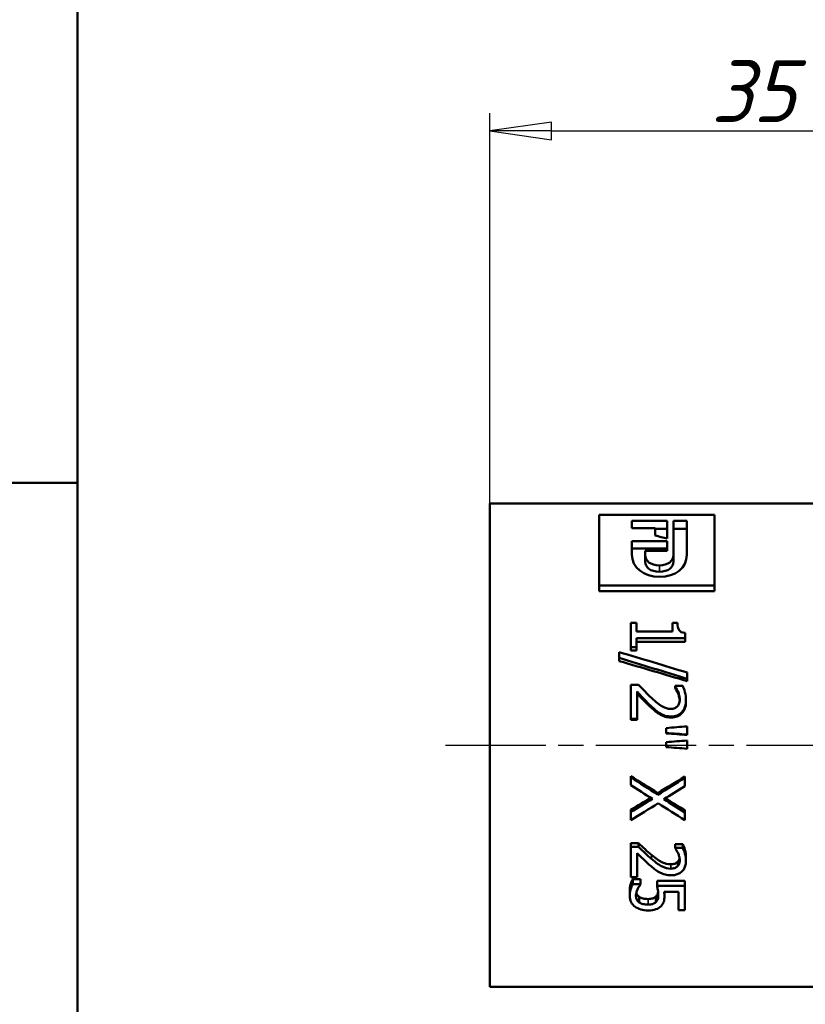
# Model space of a CAD drawing. Header units: millimetres. Extents: x -134 to 755, y -69 to 356.
# Tile 7 of 11: x 17 to 61, y 203 to 258. Entities that reach past the tile are written whole.
import ezdxf
from ezdxf.enums import TextEntityAlignment as Align

# ---------------------------------------------------------------- set-up
doc = ezdxf.new("R2010")
doc.units = ezdxf.units.MM
doc.linetypes.add('CHAIN', pattern=[0.7087, 0.4724, -0.0591, 0.1181, -0.0591])
for name, color, linetype, lineweight in [('Видимые тонкие (ГОСТ)', 7, 'Continuous', 35), ('Видимый контур (ГОСТ)', 7, 'Continuous', 50), ('Кромка (ГОСТ)', 7, 'Continuous', 50), ('Обозначение (ГОСТ)', 7, 'Continuous', 25), ('Осевая линия (ГОСТ)', 7, 'Continuous', 25), ('Размер (ГОСТ)', 7, 'Continuous', 25), ('Эскизная геометрия (ГОСТ)', 7, 'Continuous', 50)]:
    doc.layers.add(name, color=color, linetype=linetype, lineweight=lineweight)
doc.styles.get("Standard").update_dxf_attribs({"font": 'GOST Common Italic.ttf'})
doc.styles.add('Обычный текст (ГОСТ)', font='GOST Common Italic.ttf')
doc.dimstyles.new('Обычный (ГОСТ)', dxfattribs={"dimtxt": 3.5, "dimasz": 3.5, "dimexe": 1, "dimexo": 0, "dimgap": 0.5, "dimtad": 1, "dimrnd": 1e-08, "dimtxsty": 'Обычный текст (ГОСТ)', "dimblk": 'Filled-1', "dimcen": 0.09, "dimdle": 15, "dimclrd": 256, "dimclre": 256, "dimclrt": 256, "dimazin": 2, "dimtfac": 0.714286, "dimtdec": 3, "dimtmove": 0, "dimatfit": 3, "dimfxl": 1, "dimtolj": 1, "dimlwd": 25, "dimlwe": 25, "dimarcsym": 0})

# ---------------------------------------------------------------- blocks, each defined once
blk = doc.blocks.new('ГОСТ - Доп. графы 2')
at = {"layer": 'Эскизная геометрия (ГОСТ)'}
blk.add_line((-12, 60), (0, 60), dxfattribs=at)
at = {"layer": 'Обозначение (ГОСТ)', "lineweight": 30, "width": 0.8, "flags": 17}
for tag, p in [('Первичная_применяемость', (-3.651, 90.027)), ('Справочный_номер', (-3.551, 30.017))]:
    blk.add_attdef(tag, text='', height=3.17, rotation=90, dxfattribs=at).set_placement(p, align=Align.MIDDLE_CENTER)
blk = doc.blocks.new('Рамки ГОСТ_ граница 297x210')
at = {"layer": 'Кромка (ГОСТ)'}
blk.add_line((20, 292), (20, 5), dxfattribs=at)
blk = doc.blocks.new('Filled-1')
at = {"color": 0}
for p, q in [((0, 0), (-1, 0.143)), ((-1, 0.143), (-1, -0.143)), ((-1, 0), (0, 0)), ((-1, -0.143), (0, 0))]:
    blk.add_line(p, q, dxfattribs=at)
at = {"color": 0, "flags": 128}
blk.add_lwpolyline([(-1, -0.143), (0, 0), (-1, 0.143), (-1, -0.143)], dxfattribs=at)
at = {"color": 0}
blk.add_solid([(-1, -0.143), (0, 0), (-1, 0.143), (-1, -0.143)], dxfattribs=at)
blk = doc.blocks.new('*D8')
at = {"layer": 'Defpoints', "color": 0, "linetype": 'Continuous', "transparency": 16777216}
for p in [(78.28, 251.865), (43.28, 230.823), (78.28, 224.167)]:
    blk.add_point(p, dxfattribs=at)
at = {"layer": 'Размер (ГОСТ)', "linetype": 'Continuous', "lineweight": 25, "transparency": 16777216}
for p, q in [((43.28, 230.823), (43.28, 252.865)), ((78.28, 224.167), (78.28, 252.865)), ((46.78, 251.865), (74.78, 251.865))]:
    blk.add_line(p, q, dxfattribs=at)
at = {"layer": 'Размер (ГОСТ)', "linetype": 'Continuous', "lineweight": 25, "transparency": 16777216, "xscale": 3.5, "yscale": 3.5, "zscale": 3.5, "rotation": 180}
blk.add_blockref('Filled-1', (43.28, 251.865), dxfattribs=at)
at = {"layer": 'Размер (ГОСТ)', "linetype": 'Continuous', "lineweight": 25, "transparency": 16777216, "xscale": 3.5, "yscale": 3.5, "zscale": 3.5}
blk.add_blockref('Filled-1', (78.28, 251.865), dxfattribs=at)
at = {"layer": 'Размер (ГОСТ)', "linetype": 'Continuous', "lineweight": 25, "transparency": 16777216, "insert": (55.781, 255.865), "char_height": 3.5, "attachment_point": 1, "style": 'Обычный текст (ГОСТ)'}
blk.add_mtext('\\A1;35', dxfattribs=at)

msp = doc.modelspace()

# ---------------------------------------------------------------- linework, layer by layer
at = {"layer": 'Видимые тонкие (ГОСТ)'}
for p, q in [((52.863, 226.973), (52.863, 227.332)), ((53.528, 218.742), (53.528, 218.799)), ((52.419, 210.977), (52.419, 210.75)), ((53.506, 210.447), (53.506, 210.2)), ((53.889, 210.578), (53.889, 210.337)), ((52.224, 208.487), (52.224, 208.169))]:
    msp.add_line(p, q, dxfattribs=at)
at = {"layer": 'Видимый контур (ГОСТ)'}
for p, q in [((43.28, 203.523), (43.28, 230.823)), ((43.28, 230.823), (68.28, 230.823)), ((49.468, 230.19), (55.968, 230.19)), ((49.468, 230.19), (49.468, 226.199)), ((51.307, 229.85), (53.304, 229.85)), ((51.307, 229.85), (51.307, 229.432)), ((53.304, 228.848), (53.304, 229.85)), ((53.657, 229.85), (53.657, 227.924)), ((53.657, 229.85), (54.41, 229.85)), ((54.41, 227.933), (54.41, 229.85)), ((55.968, 226.199), (55.968, 230.19)), ((52.629, 229.432), (51.307, 229.432)), ((52.629, 229.432), (52.629, 229.013)), ((53.304, 229.402), (52.629, 229.402)), ((54.41, 229.402), (53.657, 229.402)), ((51.307, 228.691), (53.304, 228.691)), ((51.307, 228.691), (51.307, 227.945)), ((53.304, 228.155), (53.304, 228.691)), ((53.304, 228.284), (51.307, 228.284)), ((52.069, 227.924), (52.069, 228.155)), ((53.304, 228.155), (52.069, 228.155)), ((52.069, 227.544), (52.069, 227.924)), ((53.657, 227.544), (53.657, 227.924)), ((55.968, 226.199), (49.468, 226.199)), ((49.468, 225.88), (49.468, 226.199)), ((55.968, 225.88), (49.468, 225.88)), ((55.968, 225.88), (55.968, 226.199)), ((51.253, 224.094), (51.564, 224.094)), ((51.253, 224.094), (51.253, 222.711)), ((51.564, 223.588), (51.564, 224.094)), ((51.564, 223.588), (53.607, 223.588)), ((53.607, 224.094), (53.886, 224.094)), ((53.607, 224.094), (53.607, 223.588)), ((51.564, 222.711), (51.564, 223.223)), ((54.311, 223.223), (51.564, 223.223)), ((54.311, 223.009), (51.564, 223.009)), ((54.311, 223.223), (54.311, 223.518)), ((54.311, 223.009), (54.311, 223.223)), ((51.564, 222.711), (51.253, 222.711)), ((51.253, 222.516), (51.253, 222.711)), ((51.564, 222.516), (51.253, 222.516)), ((51.564, 222.516), (51.564, 222.711)), ((50.591, 222.434), (50.591, 222.1)), ((50.591, 221.926), (50.591, 222.1)), ((54.437, 220.923), (54.437, 221.273)), ((54.437, 220.791), (54.437, 220.923)), ((51.253, 220.587), (51.685, 220.587)), ((51.253, 220.587), (51.253, 218.669)), ((53.748, 220.522), (54.183, 220.522)), ((53.748, 220.522), (53.748, 220.5)), ((53.748, 220.382), (53.748, 220.5)), ((51.606, 218.669), (51.606, 220.2)), ((53.916, 220.093), (53.916, 220.2)), ((54.365, 219.64), (54.365, 219.731)), ((52.397, 219.302), (52.397, 219.38)), ((51.606, 218.669), (51.253, 218.669)), ((51.253, 218.616), (51.253, 218.669)), ((51.606, 218.616), (51.253, 218.616)), ((51.606, 218.616), (51.606, 218.669)), ((52.918, 218.898), (52.918, 218.962)), ((53.251, 218.146), (53.251, 217.868)), ((54.437, 217.776), (54.437, 218.238)), ((53.251, 217.843), (53.251, 217.868)), ((54.437, 217.754), (54.437, 217.776)), ((53.251, 217.348), (53.251, 217.069)), ((54.437, 216.977), (54.437, 217.44)), ((51.253, 215.43), (51.253, 215.366)), ((51.253, 215.366), (51.253, 214.918)), ((54.301, 215.401), (54.301, 215.336)), ((54.301, 214.86), (54.301, 215.336)), ((52.78, 214.473), (52.78, 214.374)), ((51.253, 213.536), (51.253, 213.403)), ((51.253, 213.403), (51.253, 212.941)), ((54.301, 213.51), (54.301, 213.375)), ((54.301, 212.941), (54.301, 213.375)), ((51.253, 211.642), (51.685, 211.642)), ((51.253, 211.642), (51.253, 211.439)), ((51.253, 211.439), (51.685, 211.439)), ((51.253, 211.439), (51.253, 209.718)), ((51.685, 211.642), (51.685, 211.439)), ((53.748, 211.583), (54.183, 211.583)), ((53.748, 211.583), (53.748, 211.379)), ((53.748, 211.379), (54.183, 211.379)), ((53.748, 211.379), (53.748, 211.358)), ((54.183, 211.583), (54.183, 211.379)), ((51.606, 209.718), (51.606, 211.079)), ((54.365, 210.881), (54.365, 210.65)), ((51.606, 209.718), (51.253, 209.718)), ((51.362, 209.611), (51.794, 209.611)), ((51.362, 209.611), (51.362, 209.334)), ((51.362, 209.334), (51.794, 209.334)), ((51.794, 209.611), (51.794, 209.334)), ((51.794, 209.309), (51.794, 209.334)), ((52.73, 209.507), (54.301, 209.507)), ((52.73, 209.507), (52.73, 209.226)), ((52.73, 209.226), (54.301, 209.226)), ((54.301, 209.507), (54.301, 209.226)), ((54.301, 207.855), (54.301, 209.226)), ((51.189, 208.96), (51.189, 208.66)), ((51.727, 208.608), (51.727, 208.294)), ((52.663, 208.621), (52.663, 208.308)), ((53.943, 208.892), (53.13, 208.892)), ((53.148, 208.892), (53.148, 208.662)), ((53.943, 208.892), (53.943, 207.855)), ((54.301, 207.855), (53.943, 207.855)), ((43.28, 203.523), (68.28, 203.523))]:
    msp.add_line(p, q, dxfattribs=at)
for points in [[(53.304, 228.848), (53.079, 228.904), (52.854, 228.959), (52.629, 229.013)], [(52.868, 226.68), (51.972, 226.68), (51.307, 227.201), (51.307, 227.945)], [(52.069, 227.924), (52.069, 227.581), (52.354, 227.332), (52.863, 227.332)], [(52.863, 226.973), (52.354, 226.973), (52.069, 227.213), (52.069, 227.544)], [(52.863, 227.332), (53.36, 227.332), (53.657, 227.581), (53.657, 227.924)], [(53.657, 227.544), (53.657, 227.213), (53.36, 226.973), (52.863, 226.973)], [(54.41, 227.933), (54.41, 227.193), (53.772, 226.68), (52.868, 226.68)], [(50.591, 222.434), (51.873, 222.053), (53.155, 221.666), (54.437, 221.273)], [(54.437, 220.923), (53.155, 221.321), (51.873, 221.714), (50.591, 222.1)], [(54.437, 220.791), (53.155, 221.174), (51.873, 221.553), (50.591, 221.926)], [(53.251, 218.146), (53.647, 218.177), (54.042, 218.208), (54.437, 218.238)], [(54.437, 217.776), (54.042, 217.806), (53.647, 217.837), (53.251, 217.868)], [(54.437, 217.754), (54.042, 217.784), (53.647, 217.814), (53.251, 217.843)], [(53.251, 217.348), (53.647, 217.379), (54.042, 217.41), (54.437, 217.44)], [(54.437, 216.977), (54.042, 217.008), (53.647, 217.038), (53.251, 217.069)], [(51.253, 215.43), (51.762, 215.109), (52.271, 214.79), (52.78, 214.473)], [(51.253, 215.366), (51.762, 215.034), (52.271, 214.702), (52.78, 214.374)], [(52.78, 214.473), (53.287, 214.78), (53.794, 215.09), (54.301, 215.401)], [(52.78, 214.374), (53.287, 214.692), (53.794, 215.013), (54.301, 215.336)], [(52.468, 214.148), (52.063, 214.403), (51.658, 214.66), (51.253, 214.918)], [(54.301, 214.86), (53.903, 214.612), (53.506, 214.366), (53.108, 214.121)], [(51.253, 213.536), (51.629, 213.757), (52.005, 213.979), (52.381, 214.203)], [(51.253, 213.403), (51.658, 213.649), (52.063, 213.898), (52.468, 214.148)], [(53.108, 214.121), (53.506, 213.871), (53.903, 213.622), (54.301, 213.375)], [(53.196, 214.175), (53.565, 213.952), (53.933, 213.73), (54.301, 213.51)], [(52.799, 213.894), (52.284, 213.573), (51.769, 213.255), (51.253, 212.941)], [(54.301, 212.941), (53.801, 213.255), (53.3, 213.573), (52.799, 213.894)]]:
    msp.add_open_spline(points, degree=3, dxfattribs=at)
for points, knots in [([(53.886, 224.094), (53.886, 223.905), (53.916, 223.764), (53.975, 223.673), (54.034, 223.582), (54.146, 223.53), (54.311, 223.518)], [0, 0, 0, 0, 1, 1, 1, 2, 2, 2, 2]), ([(51.685, 220.587), (51.812, 220.451), (51.934, 220.322), (52.052, 220.2), (52.17, 220.078), (52.292, 219.959), (52.419, 219.841)], [0, 0, 0, 0, 1, 1, 1, 2, 2, 2, 2]), ([(53.916, 220.2), (53.893, 220.258), (53.865, 220.315), (53.832, 220.369), (53.799, 220.423), (53.771, 220.466), (53.748, 220.5)], [0, 0, 0, 0, 1, 1, 1, 2, 2, 2, 2]), ([(53.916, 220.093), (53.893, 220.149), (53.865, 220.204), (53.832, 220.256), (53.799, 220.308), (53.771, 220.35), (53.748, 220.382)], [0, 0, 0, 0, 1, 1, 1, 2, 2, 2, 2]), ([(54.183, 220.522), (54.224, 220.437), (54.264, 220.319), (54.305, 220.166), (54.345, 220.014), (54.365, 219.868), (54.365, 219.731)], [0, 0, 0, 0, 1, 1, 1, 2, 2, 2, 2]), ([(52.397, 219.38), (52.257, 219.511), (52.112, 219.657), (51.962, 219.818), (51.812, 219.978), (51.694, 220.105), (51.606, 220.2)], [0, 0, 0, 0, 1, 1, 1, 2, 2, 2, 2]), ([(52.397, 219.302), (52.257, 219.429), (52.112, 219.57), (51.962, 219.724), (51.812, 219.879), (51.694, 220.001), (51.606, 220.093)], [0, 0, 0, 0, 1, 1, 1, 2, 2, 2, 2]), ([(52.419, 219.841), (52.674, 219.605), (52.878, 219.443), (53.032, 219.356), (53.185, 219.269), (53.343, 219.226), (53.506, 219.226)], [0, 0, 0, 0, 1, 1, 1, 2, 2, 2, 2]), ([(54.365, 219.731), (54.365, 219.44), (54.29, 219.212), (54.139, 219.047), (53.989, 218.882), (53.785, 218.799), (53.528, 218.799)], [0, 0, 0, 0, 1, 1, 1, 2, 2, 2, 2]), ([(53.889, 219.38), (53.93, 219.429), (53.961, 219.485), (53.981, 219.549), (54.002, 219.613), (54.012, 219.684), (54.012, 219.761)], [0, 0, 0, 0, 1, 1, 1, 2, 2, 2, 2]), ([(54.012, 219.761), (54.012, 219.835), (54.003, 219.909), (53.985, 219.985), (53.967, 220.06), (53.944, 220.132), (53.916, 220.2)], [0, 0, 0, 0, 1, 1, 1, 2, 2, 2, 2]), ([(54.011, 219.715), (54.008, 219.772), (53.999, 219.828), (53.985, 219.885), (53.967, 219.958), (53.944, 220.027), (53.916, 220.093)], [0.213865, 0.213865, 0.213865, 0.213865, 1, 1, 1, 2, 2, 2, 2]), ([(52.918, 218.962), (52.829, 219.013), (52.741, 219.075), (52.654, 219.148), (52.566, 219.222), (52.481, 219.299), (52.397, 219.38)], [0, 0, 0, 0, 1, 1, 1, 2, 2, 2, 2]), ([(52.918, 218.898), (52.829, 218.947), (52.741, 219.007), (52.654, 219.078), (52.566, 219.149), (52.481, 219.224), (52.397, 219.302)], [0, 0, 0, 0, 1, 1, 1, 2, 2, 2, 2]), ([(53.506, 219.226), (53.591, 219.226), (53.666, 219.239), (53.731, 219.266), (53.795, 219.293), (53.847, 219.331), (53.889, 219.38)], [0, 0, 0, 0, 1, 1, 1, 2, 2, 2, 2]), ([(54.365, 219.64), (54.365, 219.36), (54.29, 219.14), (54.139, 218.981), (53.989, 218.821), (53.785, 218.742), (53.528, 218.742)], [0, 0, 0, 0, 1, 1, 1, 2, 2, 2, 2]), ([(53.528, 218.799), (53.408, 218.799), (53.297, 218.813), (53.197, 218.842), (53.097, 218.871), (53.004, 218.911), (52.918, 218.962)], [0, 0, 0, 0, 1, 1, 1, 2, 2, 2, 2]), ([(53.528, 218.742), (53.408, 218.742), (53.297, 218.755), (53.197, 218.783), (53.097, 218.811), (53.004, 218.849), (52.918, 218.898)], [0, 0, 0, 0, 1, 1, 1, 2, 2, 2, 2]), ([(51.685, 211.642), (51.812, 211.519), (51.934, 211.403), (52.052, 211.294), (52.17, 211.186), (52.292, 211.08), (52.419, 210.977)], [0, 0, 0, 0, 1, 1, 1, 2, 2, 2, 2]), ([(51.685, 211.439), (51.812, 211.311), (51.934, 211.191), (52.052, 211.079), (52.17, 210.966), (52.292, 210.857), (52.419, 210.75)], [0, 0, 0, 0, 1, 1, 1, 2, 2, 2, 2]), ([(53.916, 211.079), (53.893, 211.133), (53.865, 211.185), (53.832, 211.235), (53.799, 211.286), (53.771, 211.326), (53.748, 211.358)], [0, 0, 0, 0, 1, 1, 1, 2, 2, 2, 2]), ([(54.183, 211.583), (54.224, 211.507), (54.264, 211.4), (54.305, 211.264), (54.345, 211.128), (54.365, 211.001), (54.365, 210.881)], [0, 0, 0, 0, 1, 1, 1, 2, 2, 2, 2]), ([(54.183, 211.379), (54.224, 211.299), (54.264, 211.188), (54.305, 211.048), (54.345, 210.907), (54.365, 210.774), (54.365, 210.65)], [0, 0, 0, 0, 1, 1, 1, 2, 2, 2, 2]), ([(52.397, 210.337), (52.257, 210.453), (52.112, 210.584), (51.962, 210.729), (51.812, 210.874), (51.694, 210.991), (51.606, 211.079)], [0, 0, 0, 0, 1, 1, 1, 2, 2, 2, 2]), ([(52.419, 210.977), (52.674, 210.771), (52.878, 210.632), (53.032, 210.558), (53.185, 210.483), (53.343, 210.447), (53.506, 210.447)], [0, 0, 0, 0, 1, 1, 1, 2, 2, 2, 2]), ([(53.889, 210.578), (53.93, 210.62), (53.961, 210.668), (53.981, 210.723), (53.99, 210.748), (53.997, 210.773), (54.002, 210.799)], [0, 0, 0, 0, 1, 1, 1, 1.436009, 1.436009, 1.436009, 1.436009]), ([(54.012, 210.678), (54.012, 210.744), (54.003, 210.812), (53.985, 210.881), (53.967, 210.95), (53.944, 211.016), (53.916, 211.079)], [0, 0, 0, 0, 1, 1, 1, 2, 2, 2, 2]), ([(52.918, 209.97), (52.829, 210.014), (52.741, 210.068), (52.654, 210.132), (52.566, 210.197), (52.481, 210.265), (52.397, 210.337)], [0, 0, 0, 0, 1, 1, 1, 2, 2, 2, 2]), ([(52.419, 210.75), (52.674, 210.536), (52.878, 210.392), (53.032, 210.315), (53.185, 210.238), (53.343, 210.2), (53.506, 210.2)], [0, 0, 0, 0, 1, 1, 1, 2, 2, 2, 2]), ([(53.506, 210.447), (53.591, 210.447), (53.666, 210.458), (53.731, 210.481), (53.795, 210.504), (53.847, 210.536), (53.889, 210.578)], [0, 0, 0, 0, 1, 1, 1, 2, 2, 2, 2]), ([(53.506, 210.2), (53.591, 210.2), (53.666, 210.212), (53.731, 210.236), (53.795, 210.26), (53.847, 210.293), (53.889, 210.337)], [0, 0, 0, 0, 1, 1, 1, 2, 2, 2, 2]), ([(54.365, 210.65), (54.365, 210.388), (54.29, 210.187), (54.139, 210.044), (53.989, 209.9), (53.785, 209.829), (53.528, 209.829)], [0, 0, 0, 0, 1, 1, 1, 2, 2, 2, 2]), ([(53.889, 210.337), (53.93, 210.38), (53.961, 210.43), (53.981, 210.487), (54.002, 210.544), (54.012, 210.608), (54.012, 210.678)], [0, 0, 0, 0, 1, 1, 1, 2, 2, 2, 2]), ([(53.528, 209.829), (53.408, 209.829), (53.297, 209.842), (53.197, 209.866), (53.097, 209.891), (53.004, 209.926), (52.918, 209.97)], [0, 0, 0, 0, 1, 1, 1, 2, 2, 2, 2]), ([(51.189, 208.96), (51.189, 209.076), (51.205, 209.192), (51.237, 209.308), (51.269, 209.423), (51.311, 209.525), (51.362, 209.611)], [0, 0, 0, 0, 1, 1, 1, 2, 2, 2, 2]), ([(51.189, 208.66), (51.189, 208.78), (51.205, 208.9), (51.237, 209.02), (51.269, 209.14), (51.311, 209.245), (51.362, 209.334)], [0, 0, 0, 0, 1, 1, 1, 2, 2, 2, 2]), ([(51.794, 209.309), (51.771, 209.282), (51.745, 209.243), (51.715, 209.193), (51.685, 209.143), (51.657, 209.088), (51.631, 209.028)], [0, 0, 0, 0, 1, 1, 1, 2, 2, 2, 2]), ([(52.804, 208.717), (52.804, 208.81), (52.796, 208.904), (52.778, 208.998), (52.761, 209.092), (52.745, 209.168), (52.73, 209.226)], [0, 0, 0, 0, 1, 1, 1, 2, 2, 2, 2]), ([(51.488, 208.053), (51.396, 208.121), (51.323, 208.206), (51.269, 208.309), (51.216, 208.412), (51.189, 208.529), (51.189, 208.66)], [0, 0, 0, 0, 1, 1, 1, 2, 2, 2, 2]), ([(51.631, 209.028), (51.603, 208.96), (51.581, 208.898), (51.566, 208.842), (51.55, 208.786), (51.542, 208.723), (51.542, 208.653)], [0, 0, 0, 0, 1, 1, 1, 2, 2, 2, 2]), ([(51.542, 208.653), (51.542, 208.585), (51.557, 208.52), (51.587, 208.456), (51.616, 208.393), (51.663, 208.339), (51.727, 208.294)], [0, 0, 0, 0, 1, 1, 1, 2, 2, 2, 2]), ([(51.562, 208.827), (51.568, 208.806), (51.577, 208.785), (51.587, 208.764), (51.616, 208.704), (51.663, 208.651), (51.727, 208.608)], [0.663058, 0.663058, 0.663058, 0.663058, 1, 1, 1, 2, 2, 2, 2]), ([(51.727, 208.608), (51.788, 208.568), (51.859, 208.538), (51.94, 208.518), (52.02, 208.497), (52.115, 208.487), (52.224, 208.487)], [0, 0, 0, 0, 1, 1, 1, 2, 2, 2, 2]), ([(52.224, 208.487), (52.332, 208.487), (52.421, 208.499), (52.491, 208.522), (52.56, 208.544), (52.617, 208.578), (52.663, 208.621)], [0, 0, 0, 0, 1, 1, 1, 2, 2, 2, 2]), ([(52.663, 208.621), (52.715, 208.666), (52.751, 208.722), (52.772, 208.79), (52.782, 208.821), (52.789, 208.853), (52.795, 208.887)], [0, 0, 0, 0, 1, 1, 1, 1.455092, 1.455092, 1.455092, 1.455092]), ([(52.663, 208.308), (52.715, 208.355), (52.751, 208.413), (52.772, 208.483), (52.794, 208.553), (52.804, 208.631), (52.804, 208.717)], [0, 0, 0, 0, 1, 1, 1, 2, 2, 2, 2]), ([(53.148, 208.662), (53.148, 208.532), (53.135, 208.424), (53.109, 208.337), (53.084, 208.25), (53.033, 208.167), (52.957, 208.088)], [0, 0, 0, 0, 1, 1, 1, 2, 2, 2, 2]), ([(53.13, 208.892), (53.137, 208.851), (53.141, 208.81), (53.144, 208.77), (53.146, 208.731), (53.148, 208.694), (53.148, 208.662)], [0, 0, 0, 0, 1, 1, 1, 2, 2, 2, 2]), ([(52.221, 207.841), (52.075, 207.841), (51.939, 207.86), (51.814, 207.896), (51.689, 207.933), (51.58, 207.985), (51.488, 208.053)], [0, 0, 0, 0, 1, 1, 1, 2, 2, 2, 2]), ([(51.727, 208.294), (51.788, 208.253), (51.859, 208.222), (51.94, 208.201), (52.02, 208.18), (52.115, 208.169), (52.224, 208.169)], [0, 0, 0, 0, 1, 1, 1, 2, 2, 2, 2]), ([(52.957, 208.088), (52.882, 208.008), (52.786, 207.948), (52.671, 207.905), (52.556, 207.863), (52.406, 207.841), (52.221, 207.841)], [0, 0, 0, 0, 1, 1, 1, 2, 2, 2, 2]), ([(52.224, 208.169), (52.332, 208.169), (52.421, 208.181), (52.491, 208.205), (52.56, 208.228), (52.617, 208.263), (52.663, 208.308)], [0, 0, 0, 0, 1, 1, 1, 2, 2, 2, 2])]:
    msp.add_open_spline(points, degree=3, knots=knots, dxfattribs=at)
at = {"layer": 'Осевая линия (ГОСТ)', "linetype": 'CHAIN', "ltscale": 11.993792}
msp.add_line((40.78, 217.173), (70.78, 217.173), dxfattribs=at)

# ---------------------------------------------------------------- block references
for name, p in [('Рамки ГОСТ_ граница 297x210', (0, 0)), ('ГОСТ - Доп. графы 2', (20, 172))]:
    msp.add_blockref(name, p)

# ---------------------------------------------------------------- dimensions: what is measured, and where the dimension line sits
at = {"layer": 'Размер (ГОСТ)', "linetype": 'Continuous', "lineweight": 25}
dim = msp.add_linear_dim(base=(78.28, 251.865), p1=(43.28, 230.823), p2=(78.28, 224.167), angle=180, dimstyle='Обычный (ГОСТ)', override={"dimgap": 0.5, "dimdec": 2, "dimtol": 0, "dimlim": 0, "dimtp": 0, "dimtm": 0, "dimtdec": 3, "dimtofl": 0, "dimatfit": 1}, dxfattribs=at)
dim.commit()
dim.dimension.update_dxf_attribs({"geometry": '*D8', "text_midpoint": (58.28, 251.865), "dimtype": 160})

doc.saveas('drawing.dxf')
